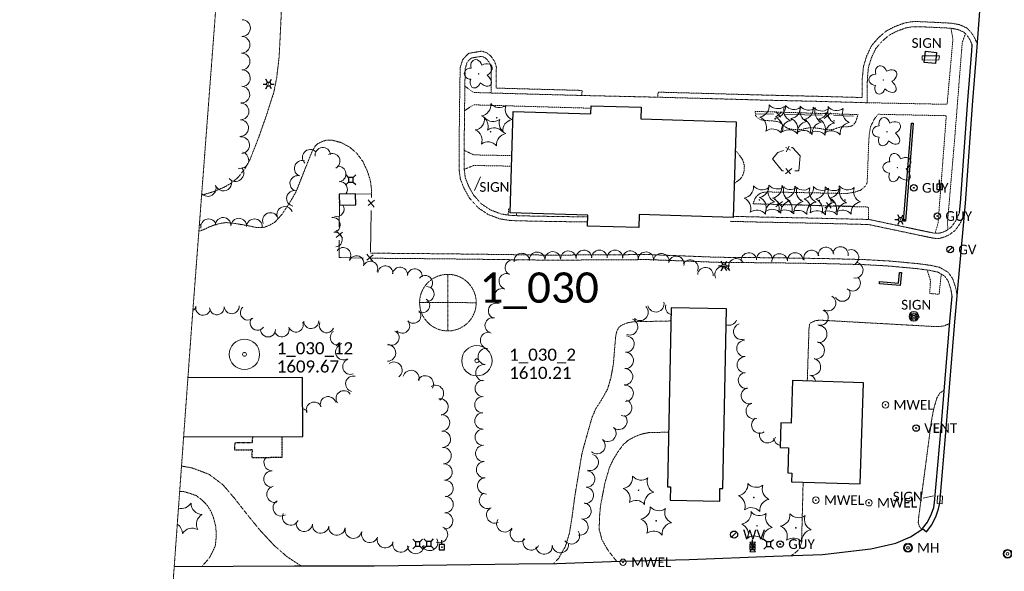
# Model space of a CAD drawing. Extents: x 386237 to 390135, y 96958 to 113752.
# Tile 37 of 116: x 387392 to 387879, y 99860 to 100133. Entities that reach past the tile are written whole.
import ezdxf
from ezdxf.enums import TextEntityAlignment as Align
from ezdxf.lldxf.tags import DXFTag

# ---------------------------------------------------------------- set-up
doc = ezdxf.new("R2010")
doc.units = 0
doc.header["$MEASUREMENT"] = 0
doc.linetypes.add('Wisdot3', pattern=[0.1875, 0.125, -0.0625])
doc.linetypes.add('Wisdot5', pattern=[0.1, 0.05, -0.05])
for name, color, linetype, lineweight in [('E_BLD', 231, 'Continuous', 25), ('E_DRN', 41, 'Continuous', 18), ('E_DWY', 51, 'Wisdot3', 18), ('E_LAND_Vegetation', 81, 'Continuous', 18), ('E_LTG', 21, 'Continuous', 25), ('E_MAP_Limits', 81, 'Wisdot3', 18), ('E_MAP_PassPoints', 41, 'Continuous', 18), ('E_MISCPROP', 31, 'Continuous', 18), ('E_MISCPROP_HvyDash', 231, 'Wisdot3', 25), ('E_MISCPROP_Railing', 31, 'Continuous', 18), ('E_MISCPROP_Well', 131, 'Continuous', 18), ('E_PATH_Sidewalk', 51, 'Wisdot5', 18), ('E_RDWY', 21, 'Continuous', 25), ('E_SGN', 21, 'Continuous', 18), ('E_STRUCT', 41, 'Continuous', 25), ('E_UTL_AG', 31, 'Continuous', 18), ('E_UTL_AG_Bold', 31, 'Continuous', 25), ('E_UTL_EGuyWire', 201, 'Continuous', 25), ('E_UTL_EPowerPole', 231, 'Eelec', 25), ('E_UTL_G', 51, 'Continuous', 25), ('E_UTL_MH', 31, 'Continuous', 18), ('E_UTL_W', 171, 'Continuous', 25), ('E_WAL', 41, 'Continuous', 25)]:
    doc.layers.add(name, color=color, linetype=linetype, lineweight=lineweight)
doc.styles.add('CalibriLight', font='calibril.ttf')
doc.styles.add('Style-simplex', font='simplex.shx')
tags = doc.linetypes.add('Eelec', pattern='A,0.275,-0.05,["E",CalibriLight,S=0.07,R=0,X=-0.025,Y=-0.035],-0.05,0.875', length=1.25).pattern_tags.tags
tags[6] = DXFTag(74, 10)

# ---------------------------------------------------------------- blocks, each defined once
blk = doc.blocks.new('PP')
at = {"layer": 'E_MAP_PassPoints', "lineweight": 0}
for radius in [7.5, 0.96]:
    blk.add_circle((0, 0), radius, dxfattribs=at)
blk = doc.blocks.new('PHOTOC')
at = {"layer": 'E_MAP_Limits', "lineweight": 0}
for p, q in [((0.12, 14.06), (0.06, -13.8)), ((-13.79, 0.03), (14.12, 0.01))]:
    blk.add_line(p, q, dxfattribs=at)
blk.add_circle((0.17, 0.03), 14, dxfattribs=at)
blk = doc.blocks.new('GUY')
at = {"color": 0, "linetype": 'ByBlock', "lineweight": -2, "transparency": 16777216}
for radius in [4, 0.5]:
    blk.add_circle((0, 0), radius, dxfattribs=at)
at = {"color": 0, "linetype": 'ByBlock', "lineweight": -2, "transparency": 16777216, "style": 'CalibriLight'}
blk.add_text('GUY', height=12, dxfattribs=at).set_placement((10, 0), align=Align.MIDDLE_LEFT)
blk = doc.blocks.new('GV')
at = {"color": 0, "linetype": 'ByBlock', "lineweight": -2, "transparency": 16777216}
blk.add_line((-2.8, -2.8), (2.8, 2.8), dxfattribs=at)
blk.add_circle((0, 0), 4, dxfattribs=at)
at = {"color": 0, "linetype": 'ByBlock', "lineweight": -2, "transparency": 16777216, "style": 'CalibriLight'}
blk.add_text('GV', height=12, dxfattribs=at).set_placement((10, 0), align=Align.MIDDLE_LEFT)
blk = doc.blocks.new('INLET')
at = {"color": 0, "linetype": 'ByBlock', "lineweight": -2, "transparency": 16777216, "flags": 128}
blk.add_lwpolyline([(-7.5, 10), (7.5, 10), (7.5, 0), (-7.5, 0)], close=True, dxfattribs=at)
blk = doc.blocks.new('LPOL')
at = {"color": 0, "linetype": 'ByBlock', "lineweight": -2, "transparency": 16777216}
for p, q in [((-4, 0), (-1.5, 0)), ((-0.75, 1.3), (-2, 3.46)), ((0.75, 1.3), (2, 3.46)), ((1.5, 0), (4, 0)), ((-2, -3.46), (-0.75, -1.3)), ((2, -3.46), (0.75, -1.3))]:
    blk.add_line(p, q, dxfattribs=at)
for radius in [1.5, 1.5, 1.5, 0.125]:
    blk.add_circle((0, 0), radius, dxfattribs=at)
blk = doc.blocks.new('MH')
at = {"color": 0, "linetype": 'ByBlock', "lineweight": -2, "transparency": 16777216}
for radius in [5, 4, 1.5]:
    blk.add_circle((0, 0), radius, dxfattribs=at)
at = {"color": 0, "linetype": 'ByBlock', "lineweight": -2, "transparency": 16777216, "style": 'CalibriLight'}
blk.add_text('MH', height=10.8, dxfattribs=at).set_placement((10, 0), align=Align.MIDDLE_LEFT)
blk = doc.blocks.new('MTR')
at = {"color": 0, "linetype": 'ByBlock', "lineweight": -2, "transparency": 16777216, "flags": 128}
for points in [[(-3.8, 6.5), (3.8, 6.5), (0, 1.2)], [(-3.8, -6.5), (3.8, -6.5), (0, -1.2)]]:
    blk.add_lwpolyline(points, close=True, dxfattribs=at)
at = {"color": 0, "linetype": 'ByBlock', "lineweight": -2, "transparency": 16777216}
blk.add_ellipse((0, 0), major_axis=(2.5, 0), ratio=0.5, dxfattribs=at)
blk = doc.blocks.new('MWEL')
at = {"color": 0, "linetype": 'ByBlock', "lineweight": -2, "transparency": 16777216}
for radius in [4, 0.5]:
    blk.add_circle((0, 0), radius, dxfattribs=at)
at = {"color": 0, "linetype": 'ByBlock', "lineweight": -2, "transparency": 16777216, "style": 'CalibriLight'}
blk.add_text('MWEL', height=12, dxfattribs=at).set_placement((10, 0), align=Align.MIDDLE_LEFT)
blk = doc.blocks.new('PED')
at = {"color": 0, "linetype": 'ByBlock', "lineweight": -2, "transparency": 16777216}
for p, q in [((-2.5, 2.5), (-5.3, 5.3)), ((2.5, 2.5), (5.3, 5.3)), ((-2.5, -2.5), (-5.3, -5.3)), ((2.5, -2.5), (5.3, -5.3))]:
    blk.add_line(p, q, dxfattribs=at)
at = {"color": 0, "linetype": 'ByBlock', "lineweight": -2, "transparency": 16777216, "flags": 128}
blk.add_lwpolyline([(-2.5, -2.5), (2.5, -2.5), (2.5, 2.5), (-2.5, 2.5)], close=True, dxfattribs=at)
blk = doc.blocks.new('CTRE')
at = {"color": 0, "linetype": 'ByBlock', "lineweight": -2, "transparency": 16777216}
blk.add_circle((0, 0), 0.223, dxfattribs=at)
for centre, start, end in [((-11.97, 8.96), 280.2067, 5.97162), ((1.81, 14.92), 220.21132, 305.97623), ((13.83, 5.89), 160.21133, 245.97624), ((-13.83, -5.9), 340.21132, 65.97623), ((-1.81, -14.93), 40.21133, 125.97624)]:
    blk.add_arc(centre, 7.87, start, end, dxfattribs=at)
at = {"color": 0, "linetype": 'ByBlock', "lineweight": -2, "transparency": 16777216, "extrusion": (0, 0, -1)}
blk.add_arc((-12.03, -9.04), 7.87, 354.07279, 79.74889, dxfattribs=at)
blk = doc.blocks.new('POLE')
at = {"color": 0, "linetype": 'ByBlock', "lineweight": -2, "transparency": 16777216}
for radius in [4.46, 3.35, 2.23, 1.12]:
    blk.add_circle((0, 0), radius, dxfattribs=at)
blk = doc.blocks.new('PPOL')
at = {"color": 0, "linetype": 'ByBlock', "lineweight": -2, "transparency": 16777216}
blk.add_line((-0.1, 4.5), (-0.1, 11.6), dxfattribs=at)
at = {"color": 0, "linetype": 'ByBlock', "lineweight": -2, "transparency": 16777216, "flags": 128}
blk.add_lwpolyline([(-4.6, -4.5), (4.4, -4.5), (4.4, 4.5), (-4.6, 4.5)], close=True, dxfattribs=at)
at = {"color": 0, "linetype": 'ByBlock', "lineweight": -2, "transparency": 16777216}
blk.add_circle((0, 0), 0.582, dxfattribs=at)
blk = doc.blocks.new('SIGN')
at = {"color": 0, "linetype": 'ByBlock', "lineweight": -2, "transparency": 16777216, "style": 'CalibriLight'}
blk.add_text('SIGN', height=12, dxfattribs=at).set_placement((0, 0), align=Align.MIDDLE_CENTER)
blk = doc.blocks.new('DTRE')
at = {"color": 0, "linetype": 'ByBlock', "lineweight": -2, "transparency": 16777216}
blk.add_circle((-0.18, 0), 0.183, dxfattribs=at)
for centre, major_axis, ratio in [((-1.87, 5.32), (1.36, -4.98), 0.782863), ((4.06, 2.74), (-5.27, -2.93), 0.691916), ((-5.87, 0.15), (4.93, -0.12), 0.832022), ((-2.49, -5.24), (1.8, 4.86), 0.716896), ((3.54, -3.71), (-5.01, 4.58), 0.560249)]:
    blk.add_ellipse(centre, major_axis=major_axis, ratio=ratio, start_param=1.570796, end_param=4.712389, dxfattribs=at)
blk = doc.blocks.new('VENT')
at = {"color": 0, "linetype": 'ByBlock', "lineweight": -2, "transparency": 16777216}
for radius in [4, 0.5]:
    blk.add_circle((0, 0), radius, dxfattribs=at)
at = {"color": 0, "linetype": 'ByBlock', "lineweight": -2, "transparency": 16777216, "style": 'CalibriLight'}
blk.add_text('VENT', height=12, dxfattribs=at).set_placement((10, 0), align=Align.MIDDLE_LEFT)
blk = doc.blocks.new('WV')
at = {"color": 0, "linetype": 'ByBlock', "lineweight": -2, "transparency": 16777216}
blk.add_line((-2.8, -2.8), (2.8, 2.8), dxfattribs=at)
blk.add_circle((0, 0), 4, dxfattribs=at)
at = {"color": 0, "linetype": 'ByBlock', "lineweight": -2, "transparency": 16777216, "style": 'CalibriLight'}
blk.add_text('WV', height=10.8, dxfattribs=at).set_placement((10, 0), align=Align.MIDDLE_LEFT)

msp = doc.modelspace()

# ---------------------------------------------------------------- linework, layer by layer
at = {"layer": 'E_BLD'}
for p, q in [((387674.19, 100086.53), (387674.32, 100090.57)), ((387674.32, 100090.57), (387674.32, 100090.57)), ((387674.32, 100090.57), (387699.16, 100089.81)), ((387699.16, 100089.81), (387698.99, 100084.12)), ((387699.16, 100089.81), (387699.16, 100089.81)), ((387634.28, 100037.6), (387635.8, 100087.7)), ((387635.8, 100087.7), (387635.8, 100087.7)), ((387635.8, 100087.7), (387674.19, 100086.53)), ((387674.19, 100086.53), (387674.19, 100086.53)), ((387698.99, 100084.12), (387698.99, 100084.12)), ((387698.99, 100084.12), (387746.11, 100082.69)), ((387746.11, 100082.69), (387744.66, 100035.29)), ((387557.84, 100047.05), (387549.67, 100046.88)), ((387549.67, 100046.88), (387549.79, 100041.43)), ((387557.96, 100041.6), (387557.84, 100047.05)), ((387557.84, 100047.05), (387557.84, 100047.05)), ((387549.79, 100041.43), (387557.96, 100041.6)), ((387672.79, 100036.43), (387634.28, 100037.6)), ((387634.28, 100037.6), (387634.28, 100037.6)), ((387672.63, 100031.04), (387672.79, 100036.43)), ((387672.79, 100036.43), (387672.79, 100036.43)), ((387698.13, 100036.71), (387697.94, 100030.27)), ((387744.66, 100035.29), (387698.13, 100036.71)), ((387744.66, 100035.29), (387744.66, 100035.29)), ((387697.94, 100030.27), (387672.63, 100031.04)), ((387697.94, 100030.27), (387697.94, 100030.27)), ((387713.89, 99990.59), (387712.19, 99902.01)), ((387741.28, 99990.06), (387713.89, 99990.59)), ((387713.89, 99990.59), (387713.89, 99990.59)), ((387739.58, 99901.2), (387741.28, 99990.06)), ((387531.63, 99956.16), (387474.86, 99955.96)), ((387531.73, 99927), (387531.63, 99956.16)), ((387773.95, 99954.71), (387773.26, 99933.47)), ((387809.19, 99953.57), (387773.95, 99954.71)), ((387773.95, 99954.71), (387773.95, 99954.71)), ((387807.56, 99903.48), (387809.19, 99953.57)), ((387809.19, 99953.57), (387809.19, 99953.57)), ((387768.28, 99933.63), (387767.89, 99921.45)), ((387773.26, 99933.47), (387768.28, 99933.63)), ((387768.28, 99933.63), (387768.28, 99933.63)), ((387773.26, 99933.47), (387773.26, 99933.47)), ((387472.75, 99926.79), (387531.73, 99927)), ((387531.73, 99927), (387531.73, 99927)), ((387767.89, 99921.45), (387772.1, 99921.31)), ((387772.1, 99921.31), (387771.7, 99908.89)), ((387772.1, 99921.31), (387772.1, 99921.31)), ((387771.7, 99908.89), (387771.7, 99908.89)), ((387771.7, 99908.89), (387773.7, 99908.82)), ((387773.7, 99908.82), (387773.56, 99904.58)), ((387773.7, 99908.82), (387773.7, 99908.82)), ((387773.56, 99904.58), (387773.56, 99904.58)), ((387773.56, 99904.58), (387807.56, 99903.48)), ((387807.56, 99903.48), (387807.56, 99903.48)), ((387712.19, 99902.01), (387712.19, 99902.01)), ((387712.19, 99902.01), (387713.65, 99901.98)), ((387713.65, 99901.98), (387713.52, 99895.45)), ((387713.65, 99901.98), (387713.65, 99901.98)), ((387737.99, 99894.98), (387738.11, 99901.23)), ((387738.11, 99901.23), (387738.11, 99901.23)), ((387738.11, 99901.23), (387739.58, 99901.2)), ((387739.58, 99901.2), (387739.58, 99901.2)), ((387713.52, 99895.45), (387737.99, 99894.98)), ((387737.99, 99894.98), (387737.99, 99894.98))]:
    msp.add_line(p, q, dxfattribs=at)
at = {"layer": 'E_DWY', "flags": 128}
for points in [[(387481.64, 100046.3), (387487.47, 100048.04), (387492.64, 100050.21), (387496.36, 100052.3), (387499.72, 100055.17), (387503.14, 100059.56), (387505.56, 100063.93), (387509.65, 100074.27), (387513.76, 100085.99), (387517.39, 100097.37), (387518.81, 100104.48), (387520, 100114.9), (387520.91, 100132.64), (387521.32, 100159.54), (387520.97, 100182.89), (387521.38, 100192.3), (387522.48, 100197.48), (387525.62, 100203.38), (387529.43, 100207.59), (387533.77, 100210.76), (387539.35, 100213.91), (387546.43, 100215.82), (387554.1, 100216.85), (387565.96, 100218.12), (387582.51, 100218.98), (387608.02, 100218.74), (387648.36, 100218.24), (387697.18, 100216.52), (387751.33, 100215.23), (387768.23, 100215.33), (387786.45, 100216.2), (387806.43, 100217.6), (387814.23, 100218.05), (387819.08, 100218.07)], [(387707.4, 100094.81), (387707.47, 100097.31), (387730.62, 100096.69), (387760.89, 100095.84), (387786.21, 100095.26), (387808.44, 100094.65), (387808.54, 100104.16), (387809.1, 100109.97), (387810.69, 100115.14), (387813.12, 100120.31), (387816.61, 100124.34), (387820.61, 100127.69), (387824.61, 100129.76), (387829.37, 100131.49), (387833.04, 100132.18), (387836.73, 100132.2), (387845.99, 100131.77), (387852.46, 100131.45), (387856.55, 100130.72), (387860.27, 100129.07), (387862.36, 100126.92), (387863.94, 100124.53), (387865.19, 100121.64)], [(387707.4, 100094.81), (387730.55, 100094.19), (387760.83, 100093.34), (387786.15, 100092.76), (387810.92, 100092.08), (387811.04, 100104.03), (387811.56, 100109.48), (387813.02, 100114.24), (387815.23, 100118.94), (387818.37, 100122.55), (387822, 100125.6), (387825.61, 100127.47), (387830.03, 100129.07), (387833.29, 100129.68), (387836.68, 100129.7), (387845.87, 100129.27), (387852.18, 100128.96), (387855.81, 100128.31), (387858.81, 100126.98), (387860.41, 100125.35), (387861.73, 100123.34), (387862.89, 100120.65)], [(387672.69, 100033.07), (387647.15, 100033.45), (387634.48, 100033.78), (387629.25, 100034.6), (387623.36, 100036.81), (387618.39, 100040.16), (387614.19, 100044.86), (387611.39, 100049.92), (387609.67, 100054.26), (387609.12, 100058.47), (387609.04, 100070.88), (387609.42, 100101.98), (387609.61, 100109.55), (387610.86, 100113.49), (387613.69, 100116.48), (387620.15, 100117.6), (387622.72, 100116.81), (387624.9, 100115.01), (387626.62, 100112.46), (387627.47, 100109.88), (387627.35, 100099.32), (387652.49, 100098.63), (387669.88, 100098.16), (387669.81, 100095.66)], [(387672.77, 100035.57), (387647.2, 100035.95), (387634.71, 100036.28), (387629.89, 100037.03), (387624.51, 100039.05), (387620.04, 100042.06), (387616.24, 100046.31), (387613.66, 100050.99), (387612.11, 100054.9), (387611.62, 100058.64), (387611.54, 100070.87), (387611.92, 100101.93), (387612.1, 100109.13), (387613.07, 100112.19), (387614.93, 100114.15), (387619.99, 100115.03), (387621.52, 100114.57), (387623.03, 100113.32), (387624.35, 100111.35), (387624.96, 100109.49), (387624.82, 100096.89), (387652.42, 100096.13), (387669.81, 100095.66)], [(387669.81, 100095.66), (387707.4, 100094.81)], [(387565.78, 100046.89), (387565.7, 100049.19), (387565.15, 100053.5), (387563.72, 100058.02), (387561.46, 100062.99), (387558.36, 100067.14), (387554.8, 100070.15), (387550.58, 100072.4), (387546.2, 100073.51), (387543.45, 100073.6), (387541.13, 100072.81), (387539.05, 100071.78), (387537.81, 100070.57), (387536.25, 100067.85), (387528.29, 100047.88), (387525.24, 100042.65), (387521.43, 100036.91), (387517.89, 100032.94), (387515.68, 100031.72), (387513.87, 100030.89), (387512.11, 100030.28), (387509.94, 100030.29), (387507.96, 100030.47), (387505.65, 100031.05), (387498.41, 100032.31), (387493.65, 100032.8), (387490.5, 100032.28), (387488.24, 100031.7), (387485.43, 100030.64), (387483.28, 100029.56), (387480.97, 100028.69), (387480.29, 100028.52)], [(387858.89, 100036.66), (387856.94, 100032.37), (387854.45, 100028.85), (387851.33, 100026.59), (387849.12, 100025.63), (387846.7, 100024.96), (387844.1, 100024.99), (387841.07, 100025.6), (387826.29, 100028.72), (387811.58, 100031.82), (387782.38, 100032.53), (387755.01, 100033.09), (387743.25, 100033.4)], [(387856.62, 100037.7), (387854.76, 100033.62), (387852.65, 100030.63), (387850.08, 100028.77), (387848.28, 100027.99), (387846.38, 100027.46), (387844.37, 100027.49), (387841.57, 100028.05), (387826.81, 100031.17), (387811.87, 100034.31), (387782.44, 100035.03), (387755.07, 100035.59), (387744.68, 100035.87)], [(387565.11, 100015.15), (387600.21, 100014.85), (387630, 100014.48), (387653.69, 100014.17), (387702.67, 100014.46), (387736.48, 100013.12), (387768, 100012.82), (387790.61, 100012.46), (387809.3, 100011.98), (387821.61, 100011.28), (387835.5, 100010), (387842.03, 100009.14), (387845.86, 100008.29), (387849.32, 100006.26), (387851.03, 100003.81), (387852.24, 100000.27), (387852.96, 99996.4)], [(387565.13, 100017.65), (387600.23, 100017.35), (387630.03, 100016.98), (387653.7, 100016.67), (387702.71, 100016.96), (387736.54, 100015.62), (387768.04, 100015.32), (387790.66, 100014.96), (387809.4, 100014.48), (387821.79, 100013.77), (387835.78, 100012.48), (387842.46, 100011.6), (387846.78, 100010.64), (387851.05, 100008.15), (387853.28, 100004.96), (387854.67, 100000.91), (387855.42, 99996.85)], [(387686.51, 99976.47), (387687.19, 99979.36), (387688.32, 99981.21), (387689.96, 99982.24), (387691.92, 99983), (387693.48, 99983.44), (387695.63, 99983.72), (387713.76, 99984.1)], [(387782.17, 99980.39), (387782.49, 99982.81), (387783.93, 99983.67), (387785.47, 99984.25), (387787.41, 99984.51), (387838.73, 99981.65), (387843.47, 99981.38), (387846.96, 99981.35), (387849.1, 99981.7), (387851.78, 99982.86)], [(387655.77, 99864.02), (387658.39, 99866.84), (387661.66, 99872.59), (387663.68, 99879.4), (387664.89, 99886.8), (387666.24, 99897.01), (387669.76, 99918.16), (387671.15, 99923.38), (387673.15, 99930.56), (387674.78, 99936.27), (387676.71, 99940.76), (387679.1, 99944.42), (387680.61, 99947.04), (387682.45, 99950.27), (387684.1, 99955.8), (387685.36, 99962.63), (387685.79, 99967.86), (387686.51, 99976.47)], [(387781.31, 99954.47), (387782.17, 99980.39)], [(387837.97, 99880.98), (387836.76, 99882.43), (387836.23, 99884.35), (387836.4, 99886.69), (387842.73, 99934.56), (387843.89, 99940.77), (387845.48, 99946.08), (387846.89, 99948.45), (387849.08, 99949.88)], [(387686.97, 99865.23), (387682.78, 99870.52), (387679.74, 99875.84), (387678.36, 99880.91), (387678.51, 99887.08), (387679.01, 99892.7), (387681.22, 99904.13), (387683.39, 99911.52), (387685.35, 99915.62), (387687.64, 99919.37), (387690.31, 99922.96), (387692.55, 99924.97), (387695.86, 99926.79), (387699.4, 99928.14), (387703.18, 99928.94), (387712.71, 99929.04)], [(387530.93, 99862.87), (387523.85, 99867.5), (387517.53, 99873.03), (387510.34, 99880.79), (387503.91, 99888.71), (387497.89, 99896.38), (387492.23, 99903.01), (387485.36, 99908.21), (387476.82, 99911.43), (387471.7, 99912.32)], [(387773.53, 99868.07), (387776.32, 99870.16), (387777.77, 99872.03), (387778.38, 99874.34), (387778.57, 99877.19), (387779.26, 99904.39)], [(387481.95, 99862.74), (387485.72, 99867.19), (387488.42, 99872.8), (387488.9, 99877.36), (387488.68, 99882.34), (387487.41, 99887.14), (387486.1, 99890.2), (387484.22, 99893.12), (387481.81, 99895.51), (387479.03, 99897.68), (387475.66, 99898.84), (387472.81, 99899.66), (387470.79, 99899.77)]]:
    msp.add_lwpolyline(points, dxfattribs=at)
at = {"layer": 'E_LAND_Vegetation'}
for centre, radius, start, end in [((387501.66, 100129.02), 4.12, 268.2782, 88.2782), ((387501.42, 100120.77), 4.12, 268.2782, 88.2782), ((387501.46, 100112.44), 4.12, 271.1484, 91.1484), ((387501.62, 100104.19), 4.12, 271.1484, 91.1484), ((387501.32, 100096.08), 4.12, 267.1773, 87.1773), ((387500.91, 100087.8), 4.12, 268.6547, 88.6547), ((387500.71, 100079.55), 4.12, 268.6547, 88.6547), ((387501.25, 100071.13), 4.12, 274.7559, 94.7559), ((387535.38, 100065.06), 3.87, 47.8213, 227.8213), ((387541.61, 100066), 3.87, 6.5482, 186.5482), ((387500.82, 100063.71), 4.12, 254.1251, 74.1251), ((387546.24, 100063.11), 3.87, 298.1775, 118.1775), ((387498.38, 100057.27), 4.12, 219.4064, 39.4064), ((387531.4, 100059.57), 3.87, 73.6618, 253.6618), ((387549.18, 100056.78), 3.87, 276.5417, 96.5417), ((387529.23, 100052.14), 3.87, 73.6618, 253.6618), ((387484.67, 100049.88), 4.12, 223.8159, 19.3027), ((387492.45, 100052.61), 4.12, 199.3027, 19.3027), ((387549.9, 100049.26), 3.87, 323.2491, 90.8328), ((387527.59, 100044.73), 3.87, 78.1089, 258.1089), ((387522.8, 100036.83), 3.87, 22.9135, 202.9135), ((387548.48, 100039.43), 3.67, 253.3021, 33.5765), ((387548.48, 100039.43), 3.67, 69.6276, 73.3021), ((387492.29, 100031.39), 3.87, 357.2191, 177.2191), ((387500.03, 100031.03), 3.87, 357.7363, 177.7363), ((387507.76, 100030.72), 3.87, 357.7363, 177.7363), ((387515.68, 100033.81), 3.87, 22.9135, 202.9135), ((387546.57, 100031.62), 3.67, 277.6228, 97.6228), ((387478, 100029.29), 3.87, 27.623, 48.3232), ((387485.07, 100030.69), 3.87, 10.9706, 190.9706), ((387547.55, 100024.35), 3.67, 277.6228, 97.6228), ((387551.73, 100016.77), 3.67, 325.1415, 145.1415), ((387790.59, 100016.7), 3.86, 6.3415, 186.3415), ((387797.75, 100016.94), 3.86, 350.4669, 170.4669), ((387558.28, 100012.71), 3.67, 338.4327, 158.4327), ((387640.07, 100013.72), 3.86, 5.4557, 185.4557), ((387647.65, 100014.31), 3.86, 1.8531, 181.8531), ((387655.36, 100014.55), 3.86, 1.8531, 181.8531), ((387663.11, 100014.87), 3.86, 2.8884, 182.8884), ((387670.82, 100015.27), 3.86, 2.8884, 182.8884), ((387678.44, 100015.32), 3.86, 359.9516, 179.9516), ((387686.16, 100015.31), 3.86, 359.9516, 179.9516), ((387693.74, 100014.93), 3.86, 355.903, 175.903), ((387701.44, 100014.38), 3.86, 355.903, 175.903), ((387709.07, 100013.64), 3.86, 354.3363, 174.3363), ((387716.46, 100012.29), 3.86, 347.9039, 167.9039), ((387752.41, 100014.01), 3.86, 4.3998, 184.3998), ((387760.1, 100014.6), 3.86, 4.3998, 184.3998), ((387767.68, 100013.54), 3.86, 3.7095, 183.7095), ((387775.39, 100014.03), 3.86, 3.7095, 183.7095), ((387783.39, 100015.24), 3.86, 17.0255, 197.0255), ((387802.93, 100015.55), 3.86, 290.4632, 110.4632), ((387565.1, 100010.01), 3.67, 338.3178, 158.3178), ((387572.54, 100007.74), 3.67, 354.9018, 174.9018), ((387579.81, 100007.08), 3.67, 353.6636, 173.6636), ((387635.72, 100010.51), 3.86, 64.2006, 244.2006), ((387723.42, 100010.49), 3.86, 332.2851, 152.2851), ((387730.94, 100006.74), 3.86, 354.9196, 174.9196), ((387739.48, 100007.14), 3.86, 29.0932, 209.0932), ((387746.2, 100011.12), 3.86, 32.0362, 212.0362), ((387805.04, 100009.2), 3.86, 260.3949, 80.3949), ((387587.11, 100006.26), 3.67, 353.6636, 173.6636), ((387592.22, 100002.94), 3.67, 319.6339, 139.6339), ((387632.64, 100003.77), 3.86, 73.4543, 253.4543), ((387803.75, 100002.75), 3.86, 226.6453, 46.6453), ((387593.01, 99997.43), 3.67, 271.5203, 91.5203), ((387630.25, 99996.25), 3.86, 68.1141, 248.1141), ((387791.53, 99992.97), 3.86, 240.3606, 60.3606), ((387798.69, 99997.68), 3.86, 209.7414, 29.7414), ((387475.21, 99992.24), 3.68, 304.8293, 347.0289), ((387482.38, 99990.58), 3.68, 167.0289, 347.0289), ((387489.2, 99990.86), 3.68, 183.778, 3.778), ((387496.52, 99991.37), 3.68, 184.0622, 4.0622), ((387504.53, 99988.22), 3.68, 132.0676, 312.0676), ((387590.85, 99991.79), 3.67, 237.4128, 57.4128), ((387627.37, 99989.09), 3.86, 68.1141, 248.1141), ((387698.56, 99988.29), 4.04, 226.1405, 46.1252), ((387706.42, 99992.55), 4.04, 193.1181, 13.1028), ((387715.22, 99991.01), 4.04, 165.5068, 249.7761), ((387586.45, 99986.62), 3.67, 221.2174, 41.2174), ((387787.86, 99985.85), 3.86, 250.3675, 70.3675), ((387509.35, 99983.2), 3.68, 144.3849, 324.3849), ((387521.32, 99979.95), 3.68, 198.3869, 18.3869), ((387528.3, 99982.27), 3.68, 198.3869, 18.3869), ((387535.88, 99984.04), 3.68, 181.7736, 1.7736), ((387543.54, 99981.95), 3.68, 156.6555, 336.6555), ((387580.93, 99981.72), 3.67, 222.5564, 42.5564), ((387625.71, 99981.85), 3.86, 77.1006, 257.1006), ((387693.43, 99981.16), 4.04, 249.518, 69.5027), ((387742.55, 99985.97), 4.02, 249.3584, 338.8018), ((387748.87, 99978.88), 4.02, 107.0594, 287.0441), ((387786.78, 99977.62), 4.26, 267.5162, 87.5009), ((387514.52, 99979.87), 3.68, 180.2727, 0.2727), ((387548.96, 99975.93), 3.68, 124.4804, 304.4804), ((387575.7, 99975.83), 3.67, 243.7665, 63.7665), ((387623.6, 99974.48), 4.04, 81.8241, 261.8087), ((387691.65, 99972.68), 4.04, 267.2552, 87.2399), ((387551.79, 99968.72), 3.86, 119.6962, 299.6809), ((387573.61, 99968.25), 4.06, 269.5061, 89.4908), ((387750.44, 99970.5), 4.02, 91.9305, 271.9152), ((387785.56, 99969.53), 4.26, 259.3995, 79.3842), ((387622.45, 99966.49), 4.04, 81.8241, 261.8087), ((387691.27, 99964.6), 4.04, 267.5687, 87.5533), ((387750.63, 99962.42), 4.02, 90.4801, 270.4647), ((387555.3, 99961.51), 3.86, 110.614, 290.5987), ((387576.83, 99959.77), 4.06, 306.4839, 126.4685), ((387621.3, 99958.49), 4.04, 81.8241, 261.8087), ((387783.66, 99961.42), 4.26, 254.9611, 74.9458), ((387556.73, 99953.01), 3.86, 76.3565, 256.3412), ((387585.24, 99955.63), 4.06, 344.1017, 164.0864), ((387592.29, 99952.95), 4.06, 329.8925, 149.8772), ((387690.93, 99956.53), 4.04, 267.5687, 87.5533), ((387751.2, 99954.7), 4.02, 98.2092, 278.1939), ((387781.45, 99953.2), 4.26, 15.461, 74.9458), ((387597.32, 99948.27), 4.06, 302.3015, 122.2862), ((387620.99, 99950.68), 4.04, 88.6474, 268.6321), ((387691.24, 99948.27), 4.04, 272.795, 92.7797), ((387552.01, 99945.75), 3.86, 34.5328, 214.5174), ((387752.68, 99947.14), 4.02, 106.5921, 286.5768), ((387537.3, 99940.11), 3.86, 23.2312, 203.2159), ((387544.23, 99942.82), 3.86, 15.4093, 195.394), ((387599.58, 99941.57), 4.06, 278.3703, 98.355), ((387620.8, 99942.61), 4.04, 88.6474, 268.6321), ((387690.51, 99941.1), 4.04, 252.5736, 72.5582), ((387755.02, 99939.58), 4.02, 109.9645, 289.9491), ((387530.88, 99936.9), 3.86, 37.3654, 78.0448), ((387600.36, 99933.71), 4.06, 272.622, 92.6067), ((387620.83, 99934.63), 4.04, 91.1144, 271.099), ((387688.14, 99934.43), 4.04, 227.4572, 47.4419), ((387757.78, 99932.56), 4.02, 122.8038, 302.7885), ((387600.73, 99925.59), 4.06, 272.622, 92.6067), ((387620.99, 99926.55), 4.04, 91.1144, 271.099), ((387682.68, 99928.48), 4.04, 227.4572, 47.4419), ((387761.73, 99927.75), 4.02, 164.115, 344.0997), ((387621.21, 99918.55), 4.04, 93.0551, 273.0398), ((387677.3, 99922.39), 4.04, 228.5968, 48.5814), ((387768.63, 99926.52), 4.02, 188.6036, 259.887), ((387601.12, 99917.45), 4.06, 273.3155, 93.3002), ((387673.96, 99914.19), 4.04, 253.366, 73.3507), ((387516.53, 99913.97), 4.06, 139.6998, 269.6564), ((387601.59, 99909.34), 4.06, 273.3155, 93.3002), ((387621.64, 99910.49), 4.04, 93.0551, 273.0398), ((387516.48, 99905.85), 4.06, 89.6717, 269.6564), ((387672.18, 99905.91), 4.04, 265.2383, 85.2229), ((387602.06, 99901.23), 4.06, 273.3155, 93.3002), ((387622.21, 99902.5), 4.04, 94.7934, 274.7781), ((387517.95, 99898.34), 4.06, 102.0171, 282.0017), ((387623.07, 99895.33), 4.04, 116.3492, 296.3339), ((387671.5, 99897.86), 4.04, 265.2383, 85.2229), ((387471.61, 99897.05), 5.72, 255.5986, 326.9685), ((387482.13, 99894.06), 5.72, 181.2036, 266.9685), ((387521.04, 99891.64), 4.06, 119.9547, 299.9394), ((387602.09, 99893.29), 4.06, 268.4517, 88.4364), ((387670.35, 99890.1), 4.04, 259.4055, 79.3902), ((387525.69, 99887.1), 4.06, 154.4323, 334.417), ((387601.87, 99885.17), 4.06, 268.4517, 88.4364), ((387626.66, 99888.09), 4.04, 116.3492, 296.3339), ((387466.42, 99878.83), 5.72, 1.2036, 56.0383), ((387484.8, 99883.44), 5.72, 121.2036, 206.9685), ((387532.42, 99884.03), 4.06, 173.3981, 353.3828), ((387540.49, 99883.1), 4.06, 173.3981, 353.3828), ((387631.64, 99883.71), 4.04, 148.4845, 328.4691), ((387668.86, 99882.16), 4.04, 259.4055, 79.3902), ((387476.94, 99875.83), 5.72, 61.2036, 146.9685), ((387548.56, 99882.16), 4.06, 173.3981, 353.3828), ((387556.72, 99880.55), 4.06, 168.0933, 348.078), ((387564.84, 99878.51), 4.06, 161.043, 341.0277), ((387599.34, 99878.43), 4.06, 245.9769, 65.9616), ((387638.36, 99878.79), 4.04, 140.9651, 320.9497), ((387664.62, 99877.78), 4.04, 216.4376, 36.4223), ((387572.52, 99875.87), 4.06, 161.043, 341.0277), ((387580.21, 99873.71), 4.06, 164.5654, 344.5501), ((387594.43, 99874.51), 4.06, 206.5959, 26.5806), ((387644.67, 99874.76), 4.04, 155.2529, 335.2375), ((387587.56, 99872.98), 4.06, 182.1932, 2.1779), ((387651.15, 99872.72), 4.04, 184.7923, 4.777), ((387659.19, 99873.4), 4.04, 184.7923, 4.777)]:
    msp.add_arc(centre, radius, start, end, dxfattribs=at)
at = {"layer": 'E_MAP_Limits', "lineweight": 0, "flags": 128}
for points in [[(387476.49, 99978.43), (387501.68, 100310.38), (387503.14, 100449.94), (387465.04, 100902.88)], [(387476.49, 99978.43), (387451.48, 99633.49), (387391.63, 99136.43)]]:
    msp.add_lwpolyline(points, dxfattribs=at)
at = {"layer": 'E_MISCPROP_HvyDash', "flags": 128}
msp.add_lwpolyline([(387506.79, 99926.91), (387506.65, 99923.79), (387498.04, 99923.86), (387497.9, 99920.31), (387506.63, 99920.43), (387506.48, 99916.53), (387521.49, 99916.69), (387521.54, 99926.96)], dxfattribs=at)
at = {"layer": 'E_MISCPROP_Railing'}
for p, q in [((387765.54, 100084.91), (387768.83, 100087.64)), ((387765.75, 100087.71), (387768.11, 100084.9)), ((387789.7, 100084.31), (387792.99, 100087.04)), ((387789.92, 100087.12), (387792.27, 100084.31)), ((387772.93, 100068.57), (387770.63, 100069.88)), ((387772.37, 100070.52), (387770.83, 100067.85)), ((387770.55, 100056.87), (387773.67, 100059.58)), ((387770.69, 100059.59), (387773.03, 100056.93)), ((387564.04, 100044.09), (387567.1, 100040.41)), ((387567.17, 100043.85), (387564.04, 100041.21)), ((387769.13, 100043.26), (387765.83, 100040.52)), ((387768.92, 100040.45), (387766.55, 100043.26)), ((387793.36, 100042.71), (387790.06, 100039.97)), ((387793.15, 100039.9), (387790.78, 100042.71)), ((387548.26, 100025.36), (387551.35, 100028.06)), ((387551.4, 100025.18), (387548.28, 100028.8)), ((387563.46, 100017.07), (387566.53, 100013.4)), ((387566.6, 100016.84), (387563.47, 100014.2))]:
    msp.add_line(p, q, dxfattribs=at)
at = {"layer": 'E_MISCPROP_Railing', "flags": 128}
for points in [[(387755.93, 100086.65), (387764.57, 100086.44)], [(387770.28, 100086.3), (387780.1, 100086.06)], [(387780.1, 100086.06), (387788.73, 100085.85)], [(387794.44, 100085.71), (387804.26, 100085.47)], [(387777.75, 100065.79), (387774.01, 100069.94), (387773.41, 100069.73)], [(387769.52, 100068.39), (387766.7, 100067.42), (387764.1, 100064.27)], [(387764.1, 100064.27), (387768.81, 100058.33), (387769.58, 100058.33)], [(387775.09, 100058.33), (387777.09, 100058.32), (387777.75, 100065.79)], [(387557.84, 100047.05), (387565.78, 100046.89), (387565.75, 100045.18)], [(387549.74, 100030.45), (387549.79, 100041.43)], [(387764.38, 100041.86), (387754.53, 100042.08)], [(387778.76, 100041.53), (387770.1, 100041.73)], [(387788.61, 100041.31), (387778.76, 100041.53)], [(387803, 100040.98), (387794.34, 100041.18)], [(387565.61, 100038.79), (387565.38, 100027.82)], [(387565.38, 100027.82), (387565.17, 100018.16)], [(387550.76, 100015.47), (387549.68, 100015.49), (387549.71, 100024.06)], [(387561.74, 100015.23), (387550.76, 100015.47)]]:
    msp.add_lwpolyline(points, dxfattribs=at)
at = {"layer": 'E_PATH_Sidewalk', "flags": 128}
for points in [[(387810.92, 100092.08), (387850.52, 100091.29), (387853.34, 100123.29), (387852.48, 100128.91)], [(387859.52, 100126.26), (387857.98, 100121.85), (387854.11, 100072.75), (387850.64, 100032.34), (387850.94, 100029.39)], [(387611.9, 100100.23), (387616.23, 100097.13), (387624.82, 100096.89)], [(387611.75, 100088.12), (387616.23, 100091.03), (387674.28, 100089.36)], [(387844.59, 100027.49), (387846.04, 100032.63), (387850.11, 100085.66), (387816.36, 100086.35), (387814.54, 100084.07), (387812.71, 100080.41), (387812.04, 100076.86), (387811.76, 100073.64), (387810.95, 100052.58), (387810.1, 100050.83), (387807.68, 100048.78), (387804.51, 100047.75), (387800.5, 100047.15), (387761.79, 100047.95), (387759.35, 100047.72), (387757.74, 100047.05), (387756.12, 100045.74), (387755.19, 100044.12), (387754.53, 100042.08), (387811.67, 100040.45), (387811.66, 100034.32)], [(387806.42, 100086.2), (387755.51, 100087.79), (387755.71, 100085.78), (387756.54, 100084.7), (387758.01, 100083.75), (387759.57, 100083.39), (387765.56, 100082.95), (387766.82, 100082.7), (387767.65, 100082.42), (387768.91, 100081.31), (387770.03, 100080.32), (387771.48, 100079.52), (387773.28, 100078.97), (387776.35, 100078.68), (387778.45, 100078.81), (387780.57, 100079.37), (387782.5, 100079.7), (387784.32, 100079.66), (387786.08, 100079.53), (387788.29, 100079.17), (387790.22, 100078.77), (387792.48, 100078.62), (387794.27, 100078.87), (387796.09, 100079.55), (387797.79, 100080.07), (387799.44, 100080.23), (387801.19, 100080.18), (387802.49, 100080.31), (387803.75, 100080.79)], [(387803.75, 100080.79), (387805.12, 100082.37), (387805.81, 100084.25), (387806.42, 100086.2)], [(387611.55, 100068.5), (387616.27, 100066.27), (387635.14, 100065.91)], [(387745.18, 100052.24), (387745.88, 100052.6), (387747.92, 100054.1), (387749.22, 100055.68), (387750.06, 100058.23), (387750.18, 100060.78), (387749.8, 100062.56), (387749.22, 100064.03), (387747.8, 100066), (387746.47, 100067.69), (387745.67, 100068.3)], [(387611.61, 100059.12), (387616.26, 100061.04), (387634.98, 100060.69)], [(387633.34, 100036.49), (387633.49, 100039.6), (387634.34, 100039.57)], [(387637.4, 100036.21), (387637.49, 100037.5)], [(387840.61, 100009.33), (387842.28, 100004.09), (387841.89, 99997.7), (387846.54, 99997.31), (387847.59, 100007.27)]]:
    msp.add_lwpolyline(points, dxfattribs=at)
at = {"layer": 'E_RDWY', "flags": 128}
for points in [[(387854.51, 99985.55), (387859.54, 100042.38), (387863.29, 100092.95), (387865.16, 100117.52), (387871.29, 100198.85), (387874.26, 100242.49), (387878.22, 100301.85), (387880.44, 100357.46), (387881.18, 100407.65), (387880.87, 100437.87), (387880.25, 100456.58), (387878.46, 100500.44), (387876.48, 100535.71), (387874.48, 100562.96), (387872.09, 100591.16), (387868.27, 100634.71), (387865.37, 100669.59), (387862.64, 100699.57), (387859.34, 100738.63), (387856.17, 100774.49), (387852.17, 100820.42), (387848.64, 100860.9), (387844.74, 100906.24), (387841.29, 100945.55)], [(387856.62, 100037.7), (387857.05, 100042.59), (387860.8, 100093.13), (387862.67, 100117.71), (387862.89, 100120.65)], [(387852.02, 99985.77), (387852.96, 99996.4)], [(387838.35, 99881.34), (387840.79, 99884.51), (387842.84, 99888.71), (387843.85, 99891.76), (387844.34, 99894.33), (387847.55, 99931.18), (387852.02, 99985.77)], [(387838.35, 99881.34), (387840.33, 99879.81), (387842.93, 99883.19), (387845.16, 99887.76), (387846.28, 99891.13), (387846.82, 99894), (387850.04, 99930.96), (387854.51, 99985.57)], [(387468.1, 99862.66), (387497.2, 99862.82), (387527.56, 99862.87), (387566.97, 99862.89), (387603.02, 99863.37), (387638.67, 99863.95), (387657.36, 99864.03), (387688.72, 99865.3), (387722.82, 99866.1), (387764.62, 99867.81), (387788.77, 99868.52), (387812.82, 99871.41), (387825.08, 99874.23), (387832.34, 99877.24), (387838.43, 99881.28)]]:
    msp.add_lwpolyline(points, dxfattribs=at)
at = {"layer": 'E_SGN'}
for p, q in [((387846.68, 100115.34, 1611.5), (387838.11, 100115.31, 1611.26)), ((387838.11, 100115.31, 1611.26), (387838.12, 100113.19, 1611.05)), ((387838.12, 100113.19, 1611.05), (387846.46, 100113.34, 1611.45)), ((387846.46, 100113.34, 1611.45), (387846.68, 100115.34, 1611.5)), ((387616.73, 100048.73), (387619.58, 100055.39)), ((387832.34, 99987.01), (387836.93, 99986)), ((387838.64, 99896.45), (387843.77, 99897.57))]:
    msp.add_line(p, q, dxfattribs=at)
at = {"layer": 'E_STRUCT'}
for p, q in [((387839.09, 100111.94, 1607.46), (387839.75, 100117.54, 1608.08)), ((387839.75, 100117.54, 1608.08), (387845.25, 100116.99, 1608.02)), ((387845.25, 100116.99, 1608.02), (387844.69, 100111.43, 1607.7)), ((387844.69, 100111.43, 1607.7), (387839.09, 100111.94, 1607.46))]:
    msp.add_line(p, q, dxfattribs=at)
at = {"layer": 'E_WAL'}
for p, q in [((387828.84, 100033.42, 1608.56), (387832.8, 100082.02, 1608.63)), ((387833.78, 100081.96, 1608.7), (387829.96, 100033.43, 1608.49)), ((387832.8, 100082.02, 1608.63), (387833.78, 100081.96, 1608.7)), ((387829.96, 100033.43, 1608.49), (387828.84, 100033.42, 1608.56)), ((387826.38, 100002.81, 1607.42), (387826.95, 100008.16, 1607.63)), ((387826.95, 100008.16, 1607.63), (387827.92, 100008.04, 1607.69)), ((387827.92, 100008.04, 1607.69), (387827.34, 100001.63, 1607.48)), ((387817, 100002.5, 1607.56), (387817.06, 100003.6, 1607.62)), ((387827.34, 100001.63, 1607.48), (387817, 100002.5, 1607.56)), ((387817.06, 100003.6, 1607.62), (387826.38, 100002.81, 1607.42))]:
    msp.add_line(p, q, dxfattribs=at)

# ---------------------------------------------------------------- block references
at = {"layer": 'E_DRN', "xscale": 0.25, "yscale": 0.25, "zscale": 0.25, "rotation": 267.3246805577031}
msp.add_blockref('INLET', (387845.71, 99895.64), dxfattribs=at)
at = {"layer": 'E_LAND_Vegetation'}
for name, p, xscale, yscale, zscale in [('DTRE', (387618.86, 100106.35), 0.6769248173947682, 0.6769248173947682, 0.6769248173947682), ('DTRE', (387819.09, 100103.32), 0.6769248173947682, 0.6769248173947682, 0.6769248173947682), ('CTRE', (387627.67, 100084.66), 0.7108526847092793, 0.7108526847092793, 0.7108526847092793), ('CTRE', (387765.4, 100084.12), 0.7108526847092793, 0.7108526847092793, 0.7108526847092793), ('CTRE', (387773.45, 100083.73), 0.7108526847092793, 0.7108526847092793, 0.7108526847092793), ('CTRE', (387780.8, 100083.39), 0.7108526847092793, 0.7108526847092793, 0.7108526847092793), ('CTRE', (387787.23, 100082.96), 0.7108526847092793, 0.7108526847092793, 0.7108526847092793), ('CTRE', (387794.53, 100083.19), 0.7108526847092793, 0.7108526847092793, 0.7108526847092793), ('CTRE', (387624.62, 100077.74), 0.7108526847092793, 0.7108526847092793, 0.7108526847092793), ('DTRE', (387820.85, 100077.69), 0.6769248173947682, 0.6769248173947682, 0.6769248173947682), ('DTRE', (387826.03, 100059.95), 0.6769248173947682, 0.6769248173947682, 0.6769248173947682), ('CTRE', (387757.62, 100043.99), 0.7108526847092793, 0.7108526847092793, 0.7108526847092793), ('CTRE', (387765.25, 100044.37), 0.7108526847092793, 0.7108526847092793, 0.7108526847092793), ('CTRE', (387771.67, 100044.06), 0.7108526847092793, 0.7108526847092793, 0.7108526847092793), ('CTRE', (387778.08, 100043.86), 0.7108526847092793, 0.7108526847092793, 0.7108526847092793), ('CTRE', (387787.27, 100043.69), 0.7108526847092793, 0.7108526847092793, 0.7108526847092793), ('CTRE', (387793.09, 100043.55), 0.7108526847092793, 0.7108526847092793, 0.7108526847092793), ('CTRE', (387800.02, 100043.98), 0.7108526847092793, 0.7108526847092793, 0.7108526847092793), ('CTRE', (387697.84, 99900.34), 0.7108526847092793, 0.7108526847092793, 0.7108526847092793), ('CTRE', (387754.81, 99896.77), 0.7108526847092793, 0.7108526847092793, 0.7108526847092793), ('CTRE', (387706.54, 99885.2), 0.7108526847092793, 0.7108526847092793, 0.7108526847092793), ('CTRE', (387756.44, 99882.76), 0.7108526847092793, 0.7108526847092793, 0.7108526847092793), ('CTRE', (387775.66, 99881.74), 0.7108526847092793, 0.7108526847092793, 0.7108526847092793)]:
    msp.add_blockref(name, p, dxfattribs=dict(at, xscale=xscale, yscale=yscale, zscale=zscale))
at = {"layer": 'E_LTG', "xscale": 0.692840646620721, "yscale": 0.692840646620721, "zscale": 0.692840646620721}
for p in [(387514.81, 100101.28), (387827.44, 100034.29), (387740.09, 100011.3)]:
    msp.add_blockref('LPOL', p, dxfattribs=at)
at = {"layer": 'E_MAP_Limits', "lineweight": 0}
msp.add_blockref('PHOTOC', (387603.33, 99993.14), dxfattribs=at)
msp.add_blockref('PHOTOC', (387603.33, 99993.14), dxfattribs=at)
at = {"layer": 'E_MAP_PassPoints', "lineweight": 0}
for p in [(387502.84, 99967.59), (387502.84, 99967.59), (387617.84, 99964.42), (387617.84, 99964.42)]:
    msp.add_blockref('PP', p, dxfattribs=at)
at = {"layer": 'E_MISCPROP', "xscale": 0.5377037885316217, "yscale": 0.5377037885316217, "zscale": 0.5377037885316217}
msp.add_blockref('POLE', (387834.04, 99986.37), dxfattribs=at)
at = {"layer": 'E_MISCPROP_Well', "xscale": 0.3999999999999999, "yscale": 0.3999999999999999, "zscale": 0.3999999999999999}
for p in [(387819.99, 99942.58), (387785.58, 99895.47), (387811.82, 99894.17), (387690.14, 99864.7)]:
    msp.add_blockref('MWEL', p, dxfattribs=at)
at = {"layer": 'E_SGN', "xscale": 0.3999999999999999, "yscale": 0.3999999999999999, "zscale": 0.3999999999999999}
for p in [(387840.36, 100121.63), (387626.51, 100050.4), (387835.19, 99992.13), (387831.02, 99897.19)]:
    msp.add_blockref('SIGN', p, dxfattribs=at)
at = {"layer": 'E_UTL_AG', "xscale": 0.3695150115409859, "yscale": 0.3695150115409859, "zscale": 0.3695150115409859}
msp.add_blockref('MTR', (387754.28, 99872.31), dxfattribs=at)
at = {"layer": 'E_UTL_AG_Bold'}
for name, p, xscale, yscale, zscale in [('PED', (387555.5, 100053.98), 0.4503659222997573, 0.4503659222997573, 0.4503659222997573), ('VENT', (387835.15, 99931.13), 0.3999999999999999, 0.3999999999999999, 0.3999999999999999), ('PED', (387588.54, 99873.74), 0.4503659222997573, 0.4503659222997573, 0.4503659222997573), ('PED', (387594.03, 99873.85), 0.4503659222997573, 0.4503659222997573, 0.4503659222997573), ('PED', (387762.23, 99873.62), 0.4503659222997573, 0.4503659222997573, 0.4503659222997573)]:
    msp.add_blockref(name, p, dxfattribs=dict(at, xscale=xscale, yscale=yscale, zscale=zscale))
at = {"layer": 'E_UTL_EGuyWire', "xscale": 0.3999999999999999, "yscale": 0.3999999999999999, "zscale": 0.3999999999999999}
for p in [(387834.06, 100049.97), (387845.66, 100036.01), (387767.89, 99873.72)]:
    msp.add_blockref('GUY', p, dxfattribs=at)
at = {"layer": 'E_UTL_EPowerPole', "xscale": 0.2981736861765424, "yscale": 0.2981736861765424, "zscale": 0.2981736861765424}
for p in [(387846.83, 100050.44), (387600.56, 99872.21), (387754.28, 99872.31)]:
    msp.add_blockref('PPOL', p, dxfattribs=at)
at = {"layer": 'E_UTL_G', "xscale": 0.3999999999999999, "yscale": 0.3999999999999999, "zscale": 0.3999999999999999}
msp.add_blockref('GV', (387852.04, 100019.45), dxfattribs=at)
at = {"layer": 'E_UTL_MH', "xscale": 0.4444444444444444, "yscale": 0.4444444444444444, "zscale": 0.4444444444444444}
for p in [(387831.15, 99871.88), (387880.41, 99868.89)]:
    msp.add_blockref('MH', p, dxfattribs=at)
at = {"layer": 'E_UTL_W', "xscale": 0.4444444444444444, "yscale": 0.4444444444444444, "zscale": 0.4444444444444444}
msp.add_blockref('WV', (387745.09, 99878.39), dxfattribs=at)

# ---------------------------------------------------------------- texts
at = {"layer": 'E_MAP_Limits', "lineweight": 0, "style": 'CalibriLight'}
msp.add_text('1_030', height=15, dxfattribs=at).set_placement((387619.15, 99993.1))
msp.add_text('1_030', height=15, dxfattribs=at).set_placement((387619.15, 99993.1))
at = {"layer": 'E_MAP_PassPoints', "lineweight": 0, "style": 'CalibriLight'}
for s, p in [('1_030_12', (387518.84, 99967.59)), ('1_030_12', (387518.84, 99967.59)), ('1_030_2', (387633.84, 99964.42)), ('1_030_2', (387633.84, 99964.42)), ('1609.67', (387518.84, 99958.59)), ('1609.67', (387518.84, 99958.59)), ('1610.21', (387633.84, 99955.42)), ('1610.21', (387633.84, 99955.42))]:
    msp.add_text(s, height=6, dxfattribs=at).set_placement(p)
at = {"layer": 'E_MISCPROP_Well', "style": 'Style-simplex'}
for p in [(387819.99, 99942.58), (387785.58, 99895.47), (387811.82, 99894.17), (387690.14, 99864.7)]:
    msp.add_text('+', height=0.1, dxfattribs=at).set_placement(p, align=Align.MIDDLE_CENTER)

doc.saveas('drawing.dxf')
